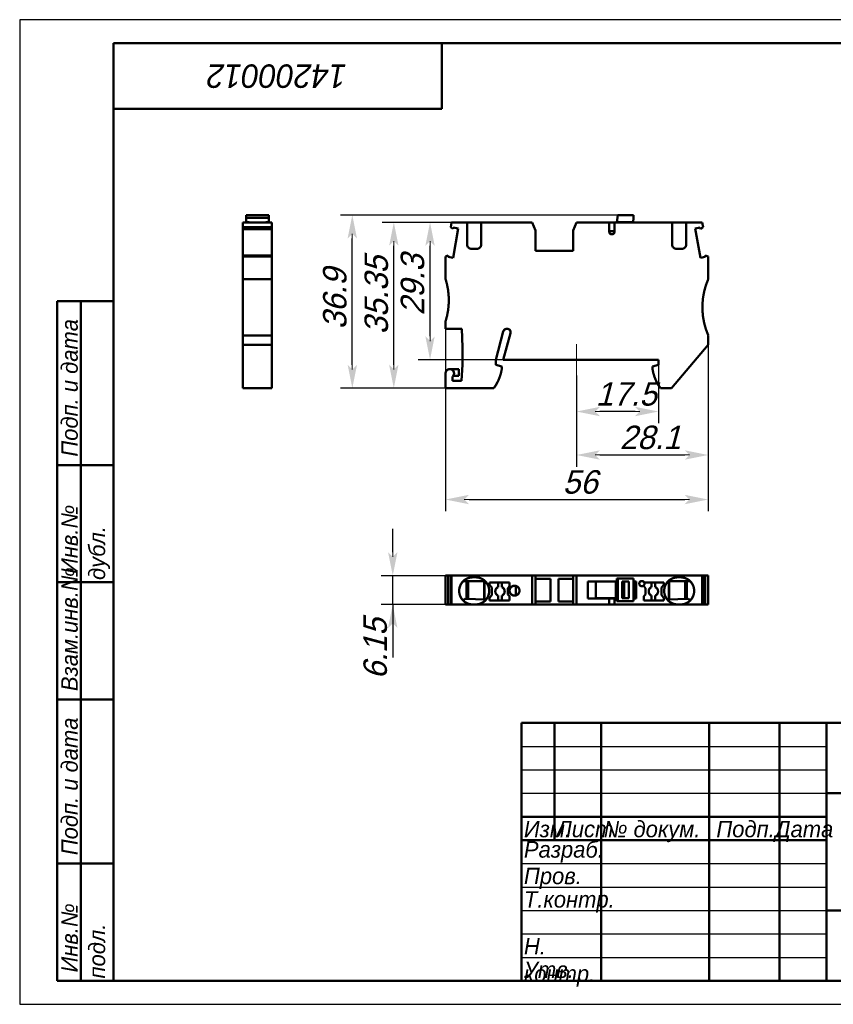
# Model space of a CAD drawing. Header units: millimetres. Extents: x 0 to 297, y 0 to 210.
# Tile 1 of 2: x 0 to 173, y 0 to 210. Entities that reach past the tile are written whole.
import ezdxf

# ---------------------------------------------------------------- set-up
doc = ezdxf.new("R2010")
doc.units = ezdxf.units.MM
doc.styles.add('TextStyle_1', font='T-FLEX Type A.TTF', dxfattribs={"oblique": 15, "height": 5})
doc.dimstyles.new('DIM_ST_1', dxfattribs={"dimtxt": 5, "dimasz": 5, "dimexe": 2.5, "dimexo": 0, "dimtad": 1, "dimrnd": 0.01, "dimdsep": 46, "dimtxsty": 'TextStyle_1', "dimblk": 'Arrow_3_C7_Status', "dimcen": 0.09, "dimclrd": 7, "dimclre": 7, "dimclrt": 7, "dimazin": 0, "dimtfac": 1, "dimtdec": 0, "dimtmove": 0, "dimatfit": 0, "dimldrblk": 'NONE', "dimfxl": 1, "dimtvp": 1, "dimtolj": 1, "dimarcsym": 0})
doc.dimstyles.new('DIM_ST_2', dxfattribs={"dimtxt": 5, "dimasz": 5, "dimexe": 2.5, "dimexo": 0, "dimtad": 1, "dimrnd": 0.01, "dimdsep": 46, "dimtxsty": 'TextStyle_1', "dimblk": 'Arrow_3_C7_Status', "dimcen": 0.09, "dimclrd": 7, "dimclre": 7, "dimclrt": 7, "dimazin": 0, "dimtfac": 1, "dimtdec": 0, "dimtmove": 0, "dimatfit": 0, "dimldrblk": 'NONE', "dimfxl": 1, "dimtvp": 1, "dimtolj": 1, "dimarcsym": 0})

# ---------------------------------------------------------------- blocks, each defined once
blk = doc.blocks.new('Arrow_3_C7_Status')
at = {"color": 7, "lineweight": 0, "flags": 128}
blk.add_lwpolyline([(-1, 0), (-0.8, 0)], dxfattribs=at)
at = {"color": 7}
blk.add_solid([(-1, -0.2), (0, 0), (-0.8, 0), (-1, 0.2)], dxfattribs=at)
blk = doc.blocks.new('*D5')
at = {"color": 7, "lineweight": -2}
for p, q in [((127.49, 168.32), (68.41, 168.32)), ((70.91, 136.42), (70.91, 163.32)), ((90.79, 131.42), (68.41, 131.42))]:
    blk.add_line(p, q, dxfattribs=at)
at = {"layer": 'Defpoints', "color": 0}
for p in [(70.91, 168.32), (127.49, 168.32), (90.79, 131.42)]:
    blk.add_point(p, dxfattribs=at)
at = {"color": 7, "lineweight": -2, "xscale": 5, "yscale": 5, "zscale": 5}
for p, rotation in [((70.91, 168.32), 90), ((70.91, 131.42), 270)]:
    blk.add_blockref('Arrow_3_C7_Status', p, dxfattribs=dict(at, rotation=rotation))
blk = doc.blocks.new('_None')
blk = doc.blocks.new('*D6')
at = {"color": 7, "lineweight": -2}
for p, q in [((146.79, 140.67), (146.79, 114.66)), ((118.69, 134.09), (118.69, 114.66)), ((123.69, 117.16), (141.79, 117.16))]:
    blk.add_line(p, q, dxfattribs=at)
at = {"layer": 'Defpoints', "color": 0}
for p in [(146.79, 140.67), (118.69, 134.09), (146.79, 117.16)]:
    blk.add_point(p, dxfattribs=at)
at = {"color": 7, "lineweight": -2, "xscale": 5, "yscale": 5, "zscale": 5, "rotation": 180}
blk.add_blockref('Arrow_3_C7_Status', (118.69, 117.16), dxfattribs=at)
at = {"color": 7, "lineweight": -2, "xscale": 5, "yscale": 5, "zscale": 5}
blk.add_blockref('Arrow_3_C7_Status', (146.79, 117.16), dxfattribs=at)
blk = doc.blocks.new('*D7')
at = {"color": 7, "lineweight": -2}
for p, q in [((136.19, 137.47), (136.19, 123.93)), ((118.69, 134.09), (118.69, 123.93)), ((131.19, 126.43), (123.69, 126.43))]:
    blk.add_line(p, q, dxfattribs=at)
at = {"layer": 'Defpoints', "color": 0}
for p in [(136.19, 137.47), (118.69, 134.09), (118.69, 126.43)]:
    blk.add_point(p, dxfattribs=at)
at = {"color": 7, "lineweight": -2, "xscale": 5, "yscale": 5, "zscale": 5, "rotation": 180}
blk.add_blockref('Arrow_3_C7_Status', (118.69, 126.43), dxfattribs=at)
at = {"color": 7, "lineweight": -2, "xscale": 5, "yscale": 5, "zscale": 5}
blk.add_blockref('Arrow_3_C7_Status', (136.19, 126.43), dxfattribs=at)
blk = doc.blocks.new('*D8')
at = {"color": 7, "lineweight": -2}
for p, q in [((98.39, 166.77), (84.98, 166.77)), ((87.48, 142.47), (87.48, 161.77)), ((103.09, 137.47), (84.98, 137.47))]:
    blk.add_line(p, q, dxfattribs=at)
at = {"layer": 'Defpoints', "color": 0}
for p in [(87.48, 166.77), (98.39, 166.77), (103.09, 137.47)]:
    blk.add_point(p, dxfattribs=at)
at = {"color": 7, "lineweight": -2, "xscale": 5, "yscale": 5, "zscale": 5}
for p, rotation in [((87.48, 166.77), 90), ((87.48, 137.47), 270)]:
    blk.add_blockref('Arrow_3_C7_Status', p, dxfattribs=dict(at, rotation=rotation))
blk = doc.blocks.new('*D9')
at = {"color": 7, "lineweight": -2}
for p, q in [((98.39, 166.77), (77.26, 166.77)), ((79.76, 136.42), (79.76, 161.77)), ((90.79, 131.42), (77.26, 131.42))]:
    blk.add_line(p, q, dxfattribs=at)
at = {"layer": 'Defpoints', "color": 0}
for p in [(79.76, 166.77), (98.39, 166.77), (90.79, 131.42)]:
    blk.add_point(p, dxfattribs=at)
at = {"color": 7, "lineweight": -2, "xscale": 5, "yscale": 5, "zscale": 5}
for p, rotation in [((79.76, 166.77), 90), ((79.76, 131.42), 270)]:
    blk.add_blockref('Arrow_3_C7_Status', p, dxfattribs=dict(at, rotation=rotation))
blk = doc.blocks.new('*D10')
at = {"color": 7, "lineweight": -2}
for p, q in [((90.79, 144.07), (90.79, 105.16)), ((146.79, 140.67), (146.79, 105.16)), ((95.79, 107.66), (141.79, 107.66))]:
    blk.add_line(p, q, dxfattribs=at)
at = {"layer": 'Defpoints', "color": 0}
for p in [(90.79, 144.07), (146.79, 140.67), (146.79, 107.66)]:
    blk.add_point(p, dxfattribs=at)
at = {"color": 7, "lineweight": -2, "xscale": 5, "yscale": 5, "zscale": 5}
for p, rotation in [((90.79, 107.66), 180), ((146.79, 107.66), 360)]:
    blk.add_blockref('Arrow_3_C7_Status', p, dxfattribs=dict(at, rotation=rotation))
blk = doc.blocks.new('*D11')
at = {"color": 7, "lineweight": -2}
for p, q in [((79.53, 96.42), (79.53, 101.42)), ((92.08, 91.42), (77.03, 91.42)), ((79.53, 85.27), (79.53, 91.42)), ((92.08, 85.27), (77.03, 85.27)), ((79.53, 85.27), (79.53, 73.96)), ((79.53, 80.27), (79.53, 75.27))]:
    blk.add_line(p, q, dxfattribs=at)
at = {"layer": 'Defpoints', "color": 0}
for p in [(79.53, 91.42), (92.08, 91.42), (92.08, 85.27)]:
    blk.add_point(p, dxfattribs=at)
at = {"color": 7, "lineweight": -2, "xscale": 5, "yscale": 5, "zscale": 5}
for p, rotation in [((79.53, 91.42), 270.0000000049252), ((79.53, 85.27), 90.0000000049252)]:
    blk.add_blockref('Arrow_3_C7_Status', p, dxfattribs=dict(at, rotation=rotation))
blk = doc.blocks.new('_FR1Страница_1')
at = {"color": 7, "lineweight": 25, "flags": 128}
for points in [[(0, 210), (0, 0)], [(297, 210), (0, 210)], [(107, 55), (172, 55)], [(107, 50), (172, 50)], [(107, 45), (172, 45)], [(107, 30), (172, 30)], [(107, 25), (172, 25)], [(107, 20), (172, 20)], [(107, 15), (172, 15)], [(107, 10), (172, 10)], [(0, 0), (297, 0)]]:
    blk.add_lwpolyline(points, dxfattribs=at)
at = {"color": 7, "lineweight": 50, "flags": 128}
for points in [[(20, 5), (20, 205)], [(20, 205), (292, 205)], [(90, 191), (90, 205)], [(20, 191), (90, 191)], [(8, 5), (8, 150)], [(8, 150), (20, 150)], [(13, 150), (13, 5)], [(8, 115), (20, 115)], [(8, 90), (20, 90)], [(20, 65), (8, 65)], [(107, 5), (107, 60)], [(107, 60), (292, 60)], [(114, 60), (114, 35)], [(124, 60), (124, 5)], [(147, 60), (147, 5)], [(162, 60), (162, 5)], [(172, 60), (172, 5)], [(172, 45), (292, 45)], [(107, 40), (172, 40)], [(107, 35), (172, 35)], [(8, 30), (20, 30)], [(172, 20), (292, 20)], [(20, 5), (8, 5)], [(292, 5), (20, 5)]]:
    blk.add_lwpolyline(points, dxfattribs=at)
at = {"color": 7}
for s, insert, char_height, width, attachment_point, rotation in [('\\pl0.5;{\\fT-FLEX Type A|b0|i1;\\l14200012 \\P}', (55, 198), 5, 72.5, 5, 180), ('\\pl0.5;{\\fT-FLEX Type A|b0|i1;\\l Подп. и дата\\P}', (8.875, 115), 3.5, 36.75, 1, 90), ('\\pl0.5;{\\fT-FLEX Type A|b0|i1;\\l\\P}', (16.5, 132.5), 3.5, 36.75, 5, 90), ('\\pl0.5;{\\fT-FLEX Type A|b0|i1;\\l Инв.№ дубл.\\P}', (8.875, 90), 3.5, 26.75, 1, 90), ('\\pl0.5;{\\fT-FLEX Type A|b0|i1;\\l\\P}', (16.5, 102.5), 3.5, 26.75, 5, 90), ('\\pl0.5;{\\fT-FLEX Type A|b0|i1;\\l Взам.инв.№\\P}', (8.875, 65), 3.5, 26.75, 1, 90), ('\\pl0.5;{\\fT-FLEX Type A|b0|i1;\\l\\P}', (16.5, 77.5), 3.5, 26.75, 5, 90), ('\\pl0.5;{\\fT-FLEX Type A|b0|i1;\\l Подп. и дата\\P}', (8.875, 30), 3.5, 36.75, 1, 90), ('\\pl0.5;{\\fT-FLEX Type A|b0|i1;\\l\\P}', (16.5, 47.5), 3.5, 36.75, 5, 90), ('\\pl0.5;{\\fT-FLEX Type A|b0|i1;\\l Инв.№ подл.\\P}', (8.875, 5), 3.5, 26.75, 1, 90), ('\\pl0.5;{\\fT-FLEX Type A|b0|i1;\\l\\H0.857143x;\\P}', (16.5, 17.5), 3.5, 26.75, 5, 90)]:
    blk.add_mtext(s, dxfattribs=dict(at, insert=insert, char_height=char_height, width=width, attachment_point=attachment_point, rotation=rotation))
at = {"color": 7, "char_height": 3.5}
for s, insert, width, attachment_point in [('{\\fT-FLEX Type A|b0|i1;\\l\\P}', (110.5, 59.125), 8.75, 2), ('{\\fT-FLEX Type A|b0|i1;\\l\\P}', (114, 59.125), 11.75, 1), ('{\\fT-FLEX Type A|b0|i1;\\l \\P}', (124, 59.125), 24.75, 1), ('{\\fT-FLEX Type A|b0|i1;\\l\\P}', (162, 59.125), 11.75, 1), ('{\\fT-FLEX Type A|b0|i1;\\l\\fT-FLEX Type A|b0|i0;\\P}', (110.5, 54.125), 8.75, 2), ('{\\fT-FLEX Type A|b0|i1;\\l\\P}', (114, 54.125), 11.75, 1), ('{\\fT-FLEX Type A|b0|i1;\\l \\P}', (124, 54.125), 24.75, 1), ('{\\fT-FLEX Type A|b0|i1;\\l\\P}', (162, 54.125), 11.75, 1), ('{\\fT-FLEX Type A|b0|i1;\\l\\P}', (110.5, 49.125), 8.75, 2), ('{\\fT-FLEX Type A|b0|i1;\\l\\P}', (114, 49.125), 11.75, 1), ('{\\fT-FLEX Type A|b0|i1;\\l \\P}', (124, 49.125), 24.75, 1), ('{\\fT-FLEX Type A|b0|i1;\\l\\P}', (162, 49.125), 11.75, 1), ('{\\fT-FLEX Type A|b0|i1;\\l \\P}', (110.5, 44.125), 8.75, 2), ('{\\fT-FLEX Type A|b0|i1;\\l\\P}', (114, 44.125), 11.75, 1), ('{\\fT-FLEX Type A|b0|i1;\\l \\P}', (124, 44.125), 24.75, 1), ('{\\fT-FLEX Type A|b0|i1;\\l\\P}', (162, 44.125), 11.75, 1), ('\\pl0.5;{\\fT-FLEX Type A|b0|i1;\\lИзм.\\H0.857143x;\\P}', (107, 39.125), 8.75, 1), ('\\pl0.5;{\\fT-FLEX Type A|b0|i1;\\lЛист\\fT-FLEX Type A|b0|i0;\\H0.857143x;\\P}', (114, 39.125), 11.75, 1), ('\\pl0.5;{\\fT-FLEX Type A|b0|i1;\\l№ докум.\\P}', (124, 39.125), 24.75, 1), ('\\pl0.5;{\\fT-FLEX Type A|b0|i1;\\lПодп.\\P}', (154.5, 39.125), 16.75, 2), ('\\pl0.5;{\\fT-FLEX Type A|b0|i1;\\lДата\\fT-FLEX Type A|b0|i0;\\H0.857143x;\\P}', (167, 39.125), 11.75, 2), ('\\pl0.5;{\\fT-FLEX Type A|b0|i1;\\lРазраб.\\P}', (107, 32.5), 18.75, 4), ('\\pl0.5;{\\fT-FLEX Type A|b0|i1;\\l\\P}', (124, 34.125), 24.75, 1), ('\\pl0.5;{\\fT-FLEX Type A|b0|i1;\\l\\H0.857143x;\\P}', (162, 34.125), 11.75, 1), ('\\pl0.5;{\\fT-FLEX Type A|b0|i1;\\lПров.\\P}', (107, 29.125), 18.75, 1), ('\\pl0.5;{\\fT-FLEX Type A|b0|i1;\\l\\P}', (124, 29.125), 24.75, 1), ('\\pl0.5;{\\fT-FLEX Type A|b0|i1;\\l\\P}', (162, 29.125), 11.75, 1), ('\\pl0.5;{\\fT-FLEX Type A|b0|i1;\\lТ.контр.\\P}', (107, 24.125), 18.75, 1), ('\\pl0.5;{\\fT-FLEX Type A|b0|i1;\\l\\P}', (124, 24.125), 24.75, 1), ('\\pl0.5;{\\fT-FLEX Type A|b0|i1;\\l\\H0.857143x;\\P}', (162, 24.125), 11.75, 1), ('\\pl0.5;{\\fT-FLEX Type A|b0|i1;\\l\\P}', (107, 19.125), 18.75, 1), ('\\pl0.5;{\\fT-FLEX Type A|b0|i1;\\l\\P}', (124, 19.125), 24.75, 1), ('\\pl0.5;{\\fT-FLEX Type A|b0|i1;\\l\\P}', (162, 19.125), 11.75, 1), ('\\pl0.5;{\\fT-FLEX Type A|b0|i1;\\lН. контр.\\P}', (107, 14.125), 18.75, 1), ('\\pl0.5;{\\fT-FLEX Type A|b0|i1;\\l\\P}', (124, 14.125), 24.75, 1), ('\\pl0.5;{\\fT-FLEX Type A|b0|i1;\\l\\H0.857143x;\\P}', (162, 14.125), 11.75, 1), ('\\pl0.5;{\\fT-FLEX Type A|b0|i1;\\lУтв.\\P}', (107, 9.125), 18.75, 1), ('\\pl0.5;{\\fT-FLEX Type A|b0|i1;\\l\\P}', (124, 9.125), 24.75, 1), ('\\pl0.5;{\\fT-FLEX Type A|b0|i1;\\l\\H0.857143x;\\P}', (162, 9.125), 11.75, 1)]:
    blk.add_mtext(s, dxfattribs=dict(at, insert=insert, width=width, attachment_point=attachment_point))
blk = doc.blocks.new('Страница_1')
at = {"color": 7, "lineweight": 50, "flags": 128}
for points in [[(48.263, 167.754), (48.263, 168.323)], [(53.133, 168.323), (48.263, 168.323)], [(53.133, 167.754), (53.133, 168.323)], [(127.327, 166.823), (127.485, 168.323)], [(127.485, 168.323), (130.856, 168.323)], [(130.856, 167.754), (130.856, 168.323)], [(47.573, 166.773), (47.573, 165.771)], [(53.723, 166.773), (47.573, 166.773)], [(53.133, 167.754), (48.263, 167.754)], [(48.263, 167.754), (48.263, 166.823)], [(48.948, 166.823), (48.263, 166.823)], [(48.948, 166.773), (48.948, 166.823)], [(53.133, 166.823), (52.448, 166.823)], [(52.448, 166.823), (52.448, 166.773)], [(53.133, 167.754), (53.133, 166.823)], [(53.723, 165.771), (53.723, 166.773)], [(91.907, 165.771), (92.083, 166.773)], [(92.083, 166.773), (95.394, 166.773)], [(96.594, 166.773), (95.394, 166.773)], [(95.394, 162.023), (95.394, 166.773)], [(97.194, 166.773), (96.594, 166.773)], [(98.394, 166.773), (97.194, 166.773)], [(98.394, 166.773), (98.394, 162.023)], [(98.394, 166.773), (109.254, 166.773)], [(109.994, 165.023), (109.254, 166.773)], [(117.994, 165.023), (118.734, 166.773)], [(118.734, 166.773), (125.694, 166.773)], [(125.694, 164.773), (125.694, 166.773)], [(126.764, 166.773), (125.723, 166.773)], [(126.794, 166.773), (126.794, 164.773)], [(126.794, 166.773), (139.094, 166.773)], [(127.327, 166.823), (127.322, 166.773)], [(130.775, 166.823), (127.327, 166.823)], [(128.283, 166.823), (128.277, 166.773)], [(129.362, 166.823), (129.345, 166.773)], [(130.771, 166.773), (130.775, 166.823)], [(130.856, 167.754), (130.775, 166.823)], [(139.094, 166.773), (140.294, 166.773)], [(139.094, 162.023), (139.094, 166.773)], [(140.894, 166.773), (140.294, 166.773)], [(140.894, 166.773), (142.094, 166.773)], [(142.094, 166.773), (145.504, 166.773)], [(142.094, 162.023), (142.094, 166.773)], [(145.504, 166.773), (145.681, 165.771)], [(47.573, 165.304), (47.573, 165.771)], [(47.573, 165.771), (53.723, 165.771)], [(47.573, 165.304), (53.723, 165.304)], [(47.573, 165.299), (47.573, 159.729)], [(53.723, 165.771), (53.723, 165.304)], [(53.723, 159.729), (53.723, 165.299)], [(91.907, 165.771), (92.375, 165.377)], [(92.375, 165.377), (92.423, 165.646)], [(92.378, 159.231), (93.476, 165.46)], [(92.423, 165.646), (93.476, 165.46)], [(109.994, 160.723), (109.994, 165.023)], [(117.994, 160.723), (117.994, 165.023)], [(126.794, 164.873), (125.694, 164.873)], [(144.011, 165.46), (145.065, 165.646)], [(144.011, 165.46), (145.11, 159.231)], [(145.065, 165.646), (145.125, 165.304)], [(145.125, 165.304), (145.681, 165.771)], [(95.394, 162.023), (95.413, 161.844), (95.47, 161.673), (95.561, 161.518), (95.68, 161.383), (95.823, 161.272), (95.983, 161.191), (96.156, 161.14), (96.335, 161.123)], [(97.452, 161.123), (97.632, 161.14), (97.805, 161.191), (97.965, 161.272), (98.108, 161.383), (98.227, 161.518), (98.317, 161.673), (98.374, 161.844), (98.394, 162.023)], [(140.035, 161.123), (139.856, 161.14), (139.683, 161.191), (139.523, 161.272), (139.38, 161.383), (139.261, 161.518), (139.17, 161.673), (139.113, 161.844), (139.094, 162.023)], [(142.094, 162.023), (142.074, 161.844), (142.017, 161.673), (141.927, 161.518), (141.808, 161.383), (141.665, 161.272), (141.505, 161.191), (141.332, 161.14), (141.152, 161.123)], [(47.573, 159.724), (47.573, 159.475)], [(47.573, 159.724), (53.723, 159.724)], [(53.723, 159.724), (53.723, 159.475)], [(90.794, 159.475), (91.372, 159.685)], [(91.372, 159.685), (91.324, 159.417)], [(96.594, 161.123), (96.335, 161.123)], [(96.594, 161.123), (97.194, 161.123)], [(96.594, 161.123), (97.194, 161.123)], [(97.194, 161.123), (97.371, 161.123)], [(97.452, 161.123), (97.194, 161.123)], [(109.994, 160.723), (117.994, 160.723)], [(140.294, 161.123), (139.945, 161.123)], [(140.035, 161.123), (140.294, 161.123)], [(140.894, 161.123), (140.294, 161.123)], [(140.894, 161.123), (140.294, 161.123)], [(140.894, 161.123), (141.152, 161.123)], [(146.163, 159.417), (146.109, 159.724)], [(146.109, 159.724), (146.794, 159.475)], [(47.573, 159.475), (47.573, 154.673)], [(47.573, 159.475), (53.723, 159.475)], [(53.723, 154.673), (53.723, 159.475)], [(90.794, 154.673), (90.794, 159.475)], [(92.378, 159.231), (91.324, 159.417)], [(146.163, 159.417), (145.11, 159.231)], [(146.794, 159.475), (146.794, 154.673)], [(53.723, 154.673), (47.573, 154.673)], [(47.573, 154.673), (47.573, 142.673)], [(53.723, 154.673), (53.723, 142.673)], [(53.723, 150.492), (53.723, 150.646)], [(53.723, 150.06), (53.723, 150.091)], [(90.794, 144.073), (90.794, 145.673)], [(90.794, 144.073), (94.24, 144.073)], [(94.24, 144.073), (94.394, 140.15)], [(103.103, 143.48), (101.494, 137.473)], [(104.622, 143.177), (103.094, 137.473)], [(104.622, 143.177), (104.646, 143.358)], [(47.573, 140.673), (47.573, 142.673)], [(47.573, 142.673), (53.723, 142.673)], [(53.723, 142.673), (53.723, 140.673)], [(146.794, 140.673), (146.794, 142.673)], [(53.723, 140.673), (47.573, 140.673)], [(47.573, 131.423), (47.573, 140.673)], [(53.723, 140.673), (53.723, 131.423)], [(94.394, 140.15), (94.394, 136.473)], [(138.98, 131.423), (146.794, 140.673)], [(101.494, 136.373), (101.494, 137.473)], [(103.094, 137.473), (136.194, 137.473)], [(136.194, 137.473), (136.194, 136.373)], [(90.794, 134.573), (90.794, 131.423)], [(91.694, 135.473), (93.594, 135.473)], [(93.594, 135.473), (93.594, 134.016)], [(94.394, 136.473), (94.194, 132.973)], [(101.494, 136.373), (102.794, 136.025)], [(102.794, 135.573), (102.794, 136.025)], [(134.894, 136.025), (136.194, 136.373)], [(134.894, 136.025), (134.894, 135.573)], [(92.294, 132.973), (92.294, 133.902)], [(94.194, 132.973), (92.294, 132.973)], [(93.594, 134.016), (92.401, 134.016)], [(47.573, 131.423), (53.723, 131.423)], [(101.099, 131.423), (90.794, 131.423)], [(138.98, 131.423), (136.589, 131.423)], [(90.794, 91.423), (91.372, 91.423)], [(90.794, 91.423), (90.794, 85.273)], [(91.372, 85.273), (91.372, 91.423)], [(91.377, 91.423), (91.902, 91.423)], [(91.907, 85.273), (91.907, 91.423)], [(92.083, 91.423), (91.907, 91.423)], [(109.254, 91.423), (92.083, 91.423)], [(92.083, 85.273), (92.083, 91.423)], [(97.194, 91.073), (96.594, 91.073)], [(109.254, 91.423), (109.994, 91.423)], [(109.254, 85.273), (109.254, 91.423)], [(109.994, 91.423), (109.994, 85.273)], [(117.994, 91.423), (109.994, 91.423)], [(113.144, 90.773), (109.994, 90.773)], [(113.144, 85.923), (113.144, 90.773)], [(117.994, 90.773), (114.844, 90.773)], [(114.844, 90.773), (114.844, 85.923)], [(118.734, 91.423), (117.994, 91.423)], [(117.994, 91.423), (117.994, 85.273)], [(118.734, 85.273), (118.734, 91.423)], [(118.734, 91.423), (145.504, 91.423)], [(127.327, 90.833), (127.485, 90.833)], [(127.327, 90.833), (127.327, 90.148)], [(127.485, 90.833), (130.856, 90.833)], [(127.485, 85.963), (127.485, 90.833)], [(130.856, 90.833), (130.856, 85.963)], [(140.894, 91.073), (140.294, 91.073)], [(145.504, 91.423), (145.504, 85.273)], [(145.681, 91.423), (145.504, 91.423)], [(145.681, 85.273), (145.681, 91.423)], [(146.104, 91.423), (145.686, 91.423)], [(146.109, 85.273), (146.109, 91.423)], [(146.109, 91.423), (146.794, 91.423)], [(146.794, 85.273), (146.794, 91.423)], [(94.594, 90.273), (97.194, 90.273)], [(95.244, 90.273), (95.244, 86.494)], [(95.394, 86.488), (95.394, 90.273)], [(95.394, 86.488), (95.394, 90.273)], [(95.644, 90.273), (95.644, 86.48)], [(95.644, 86.48), (95.644, 90.273)], [(97.194, 90.273), (99.132, 90.273)], [(99.024, 86.365), (99.024, 90.273)], [(100.144, 89.487), (100.144, 89.998)], [(100.144, 89.998), (104.444, 89.998)], [(100.644, 88.891), (100.144, 89.487)], [(100.644, 87.255), (100.644, 88.891)], [(101.994, 89.998), (101.994, 88.99)], [(102.794, 88.99), (102.794, 89.998)], [(104.444, 89.181), (104.044, 88.781)], [(104.044, 88.781), (104.044, 87.419)], [(104.444, 89.998), (104.444, 89.181)], [(105.797, 87.218), (105.797, 89.228)], [(127.327, 90.173), (121.094, 90.173)], [(121.094, 90.173), (121.094, 86.523)], [(122.831, 90.148), (127.122, 90.148)], [(122.831, 90.148), (122.831, 86.648)], [(122.894, 90.148), (122.894, 90.173)], [(127.122, 86.648), (127.122, 90.148)], [(127.122, 90.148), (127.327, 90.148)], [(129.849, 90.198), (128.44, 90.198)], [(128.44, 90.198), (128.44, 86.598)], [(129.362, 90.173), (128.44, 90.173)], [(128.44, 90.148), (128.804, 90.148)], [(128.804, 86.648), (128.804, 90.148)], [(128.804, 90.148), (128.881, 90.148)], [(128.881, 90.148), (129.362, 90.148)], [(128.881, 86.648), (128.881, 90.148)], [(129.362, 90.148), (129.362, 90.198)], [(129.849, 90.198), (129.849, 86.598)], [(131.394, 90.173), (130.856, 90.173)], [(130.856, 90.148), (130.984, 90.148)], [(130.984, 90.148), (131.394, 90.148)], [(130.984, 90.148), (130.984, 86.648)], [(131.394, 86.523), (131.394, 90.173)], [(133.044, 89.346), (133.044, 89.181)], [(133.044, 89.181), (133.444, 88.781)], [(137.344, 89.998), (133.12, 89.998)], [(133.444, 88.781), (133.444, 87.419)], [(134.694, 89.998), (134.694, 88.99)], [(135.494, 88.99), (135.494, 89.998)], [(136.844, 88.891), (137.344, 89.487)], [(136.844, 87.255), (136.844, 88.891)], [(137.344, 89.487), (137.344, 89.998)], [(140.294, 90.273), (138.356, 90.273)], [(138.463, 86.365), (138.463, 90.273)], [(142.894, 90.273), (140.294, 90.273)], [(141.844, 86.48), (141.844, 90.273)], [(142.094, 86.488), (142.094, 90.273)], [(142.244, 90.273), (142.244, 86.494)], [(94.925, 86.504), (94.543, 86.123)], [(94.925, 86.504), (97.194, 86.427)], [(97.194, 86.427), (99.128, 86.362)], [(100.144, 86.659), (100.644, 87.255)], [(100.144, 86.148), (100.144, 86.659)], [(104.444, 86.148), (100.144, 86.148)], [(101.994, 87.157), (101.994, 86.148)], [(102.794, 86.148), (102.794, 87.157)], [(104.044, 87.419), (104.444, 87.019)], [(104.444, 87.019), (104.444, 86.148)], [(121.094, 86.523), (125.694, 86.523)], [(127.122, 86.648), (122.831, 86.648)], [(122.894, 86.523), (122.894, 86.648)], [(125.694, 86.523), (125.694, 85.273)], [(125.694, 86.523), (126.794, 86.523)], [(126.794, 85.273), (126.794, 86.523)], [(126.794, 86.523), (127.327, 86.523)], [(127.327, 86.648), (127.122, 86.648)], [(127.327, 85.963), (127.327, 86.648)], [(128.804, 86.648), (128.44, 86.648)], [(129.849, 86.598), (128.44, 86.598)], [(128.881, 86.648), (128.804, 86.648)], [(129.362, 86.648), (128.881, 86.648)], [(129.362, 86.648), (129.362, 86.598)], [(130.984, 86.648), (130.856, 86.648)], [(130.856, 86.523), (131.394, 86.523)], [(131.394, 86.648), (130.984, 86.648)], [(133.444, 87.419), (133.044, 87.019)], [(133.044, 87.019), (133.044, 86.148)], [(133.044, 86.148), (137.344, 86.148)], [(134.694, 87.157), (134.694, 86.148)], [(135.494, 86.148), (135.494, 87.157)], [(137.344, 86.659), (136.844, 87.255)], [(137.344, 86.148), (137.344, 86.659)], [(140.294, 86.427), (138.359, 86.362)], [(142.563, 86.504), (140.294, 86.427)], [(142.563, 86.504), (142.944, 86.123)], [(90.794, 85.273), (91.372, 85.273)], [(91.902, 85.273), (91.377, 85.273)], [(91.907, 85.273), (92.083, 85.273)], [(92.083, 85.273), (95.394, 85.273)], [(95.394, 85.273), (96.335, 85.273)], [(96.594, 85.273), (96.335, 85.273)], [(96.594, 85.273), (97.194, 85.273)], [(97.452, 85.273), (97.194, 85.273)], [(97.452, 85.273), (98.394, 85.273)], [(98.394, 85.273), (109.254, 85.273)], [(109.994, 85.273), (109.254, 85.273)], [(109.994, 85.923), (113.144, 85.923)], [(109.994, 85.273), (117.994, 85.273)], [(114.844, 85.923), (117.994, 85.923)], [(117.994, 85.273), (118.734, 85.273)], [(118.734, 85.273), (125.694, 85.273)], [(125.694, 85.273), (126.794, 85.273)], [(126.794, 85.273), (139.094, 85.273)], [(127.327, 85.963), (127.485, 85.963)], [(127.485, 85.963), (130.856, 85.963)], [(140.035, 85.273), (139.099, 85.273)], [(140.035, 85.273), (140.294, 85.273)], [(140.894, 85.273), (140.294, 85.273)], [(140.894, 85.273), (141.152, 85.273)], [(142.094, 85.273), (141.152, 85.273)], [(142.094, 85.273), (145.504, 85.273)], [(145.504, 85.273), (145.681, 85.273)], [(146.104, 85.273), (145.686, 85.273)], [(146.109, 85.273), (146.794, 85.273)]]:
    blk.add_lwpolyline(points, dxfattribs=at)
at = {"color": 7, "linetype": 'Continuous', "lineweight": 50, "const_width": 0.5}
for points in [[(125.694, 164.773, 1), (126.794, 164.773, 1)], [(91.485, 150.173, 0.0763208), (90.794, 154.673, 0.0763208)], [(146.794, 154.673, 0.2087122), (146.794, 142.673, 0.2087122)], [(90.794, 145.673, 0.0763208), (91.485, 150.173, 0.0763208)], [(104.106, 144.039, 0.422845), (103.103, 143.48, 0.422845)], [(104.646, 143.358, 0.3482342), (104.106, 144.039, 0.3482342)], [(92.594, 134.573, 1), (90.794, 134.573, 1)], [(92.294, 133.902, 0.2134216), (92.594, 134.573, 0.2134216)], [(101.099, 131.423, 0.1196559), (102.794, 135.573, 0.1196559)], [(134.894, 135.573, 0.1196559), (136.589, 131.423, 0.1196559)], [(96.594, 91.073, 0.74296), (94.991, 85.756, 0.74296)], [(100.094, 88.173, 0.4142135), (97.194, 91.073, 0.4142135)], [(99.132, 90.273, 0.0028389), (99.118, 88.173, 0.0028389)], [(133.12, 89.998, 0.767327), (132.094, 89.723, 0.767327)], [(140.294, 91.073, 0.4142136), (137.394, 88.173, 0.4142136)], [(140.294, 91.073, 0.4142136), (137.394, 88.173, 0.4142136)], [(138.37, 88.173, 0.0028395), (138.356, 90.273, 0.0028395)], [(142.497, 85.756, 0.74296), (140.894, 91.073, 0.74296)], [(98.797, 85.756, 0.2513844), (100.094, 88.173, 0.2513844)], [(99.118, 88.173, 0.0026461), (99.128, 86.362, 0.0026461)], [(101.994, 88.99, 0.6546537), (101.994, 87.157, 0.6546537)], [(102.794, 87.157, 0.6546537), (102.794, 88.99, 0.6546537)], [(106.544, 88.223, 1), (104.444, 88.223, 1)], [(104.444, 88.223, 1), (106.544, 88.223, 1)], [(132.094, 89.723, 0.6786955), (133.044, 89.346, 0.6786955)], [(133.044, 89.346, 0.1914013), (133.194, 89.723, 0.1914013)], [(133.194, 89.723, 0.1316525), (133.12, 89.998, 0.1316525)], [(134.694, 88.99, 0.6546537), (134.694, 87.157, 0.6546537)], [(136.094, 88.073, 0.2982166), (135.494, 88.99, 0.2982166)], [(135.494, 87.157, 0.2982166), (136.094, 88.073, 0.2982166)], [(137.394, 88.173, 0.3880366), (140.033, 85.285, 0.3880366)], [(137.394, 88.173, 0.2513844), (138.691, 85.756, 0.2513844)], [(138.359, 86.362, 0.0026463), (138.37, 88.173, 0.0026463)], [(95.394, 85.273, 0.1460709), (94.991, 85.756, 0.1460709)], [(94.991, 85.756, 0.1245059), (96.333, 85.285, 0.1245059)], [(96.333, 85.285, 0.0225521), (96.594, 85.273, 0.0225521)], [(97.194, 85.273, 0.0225521), (97.455, 85.285, 0.0225521)], [(97.455, 85.285, 0.1245059), (98.797, 85.756, 0.1245059)], [(98.797, 85.756, 0.1460709), (98.394, 85.273, 0.1460709)], [(138.691, 85.756, 0.124507), (140.033, 85.285, 0.124507)], [(139.094, 85.273, 0.1460709), (138.691, 85.756, 0.1460709)], [(139.094, 85.273, 0.1460709), (138.691, 85.756, 0.1460709)], [(140.033, 85.285, 0.0225521), (140.294, 85.273, 0.0225521)], [(140.894, 85.273, 0.0225521), (141.155, 85.285, 0.0225521)], [(141.155, 85.285, 0.124507), (142.497, 85.756, 0.124507)], [(142.497, 85.756, 0.1460709), (142.094, 85.273, 0.1460709)]]:
    blk.add_lwpolyline(points, format="xyb", dxfattribs=at)
at = {"color": 7, "lineweight": 18, "flags": 128}
blk.add_lwpolyline([(118.694, 140.823), (118.694, 134.093)], dxfattribs=at)
blk.add_lwpolyline([(118.694, 140.823), (118.694, 134.093)], dxfattribs=at)
blk.add_blockref('_FR1Страница_1', (0, 0))
at = {"color": 7, "style": 'TextStyle_1', "oblique": 15}
for s, p in [('29.3', (86.234, 146.943)), ('35.35', (78.514, 142.843)), ('36.9', (69.664, 143.918)), ('6.15', (78.284, 69.313))]:
    blk.add_text(s, height=5, rotation=90, dxfattribs=at).set_placement(p)
for s, p in [('17.5', (122.799, 127.683)), ('28.1', (127.921, 118.413)), ('56', (115.756, 108.913))]:
    blk.add_text(s, height=5, dxfattribs=at).set_placement(p)
for base, p1, p2, angle, dimstyle, picture, middle in [((70.914, 168.323), (90.794, 131.423), (127.485, 168.323), 90, 'DIM_ST_1', '*D5', (70.914, 149.098)), ((79.764, 166.773), (90.794, 131.423), (98.394, 166.773), 90, 'DIM_ST_1', '*D9', (79.764, 149.098)), ((87.484, 166.773), (103.094, 137.473), (98.394, 166.773), 90, 'DIM_ST_1', '*D8', (87.484, 152.123)), ((118.694, 126.433), (136.194, 137.473), (118.694, 134.093), 180, 'DIM_ST_2', '*D7', (127.444, 126.433)), ((79.534, 91.423), (92.083, 85.273), (92.083, 91.423), 90, 'DIM_ST_1', '*D11', (79.534, 73.958))]:
    dim = blk.add_linear_dim(base=base, p1=p1, p2=p2, angle=angle, text=' ', dimstyle=dimstyle)
    dim.commit()
    dim.dimension.update_dxf_attribs({"geometry": picture, "text_midpoint": middle, "dimtype": 160})
for base, p1, dimstyle, picture, middle in [((146.794, 107.663), (90.794, 144.073), 'DIM_ST_2', '*D10', (118.794, 107.663)), ((146.794, 117.163), (118.694, 134.093), 'DIM_ST_1', '*D6', (132.744, 117.163))]:
    dim = blk.add_linear_dim(base=base, p1=p1, p2=(146.794, 140.673), text=' ', dimstyle=dimstyle)
    dim.commit()
    dim.dimension.update_dxf_attribs({"geometry": picture, "text_midpoint": middle, "dimtype": 160})

msp = doc.modelspace()

# ---------------------------------------------------------------- block references
msp.add_blockref('Страница_1', (0, 0))

doc.saveas('drawing.dxf')
